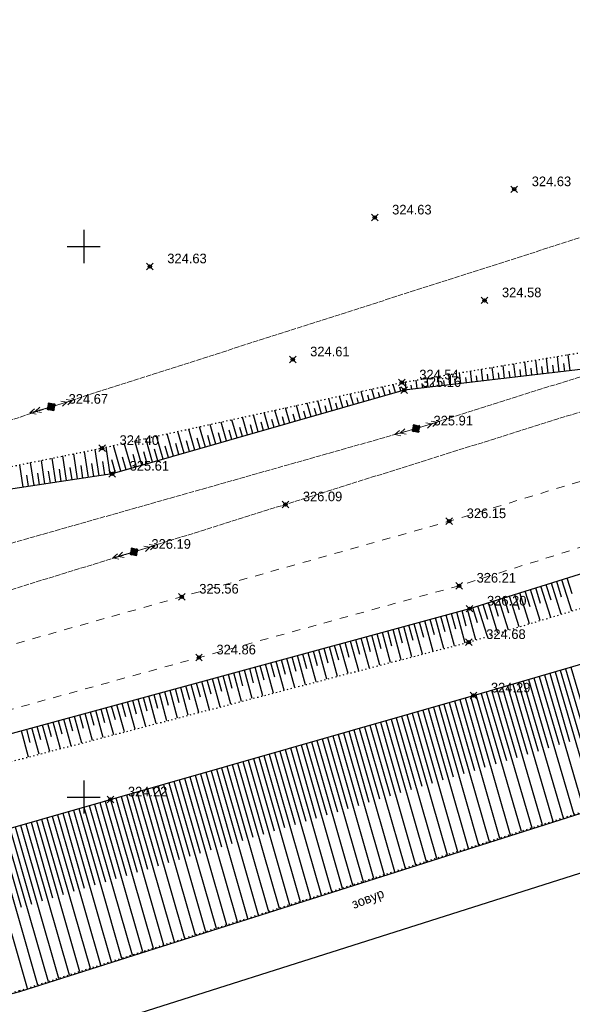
# Model space of a CAD drawing. Header units: metres. Extents: x 703615 to 712205, y 4306166 to 4311183.
# Tile 168 of 256: x 707773 to 707823, y 4308463 to 4308552. Entities that reach past the tile are written whole.
import ezdxf

# ---------------------------------------------------------------- set-up
doc = ezdxf.new("R2010")
doc.units = ezdxf.units.M
doc.header["$LTSCALE"] = 0.5
doc.header["$PDMODE"] = 35
doc.header["$PDSIZE"] = 0.3
for name, pattern in [('Auto_Street_NotBorder_Line_m1', [3, 1.5, -1.5]), ('Commnctn_Electr_VLP_High_Built_m1', [1, 1, 0]), ('Контура низ откосов  Штриховая 0.1-0.5 - - - - - - -', [0.6, 0.1, -0.5])]:
    doc.linetypes.add(name, pattern=pattern)
for name, color, linetype in [('(001) Сетка', 92, 'Continuous'), ('(004) Точки рельефа', 7, 'Continuous'), ('(027) Гидрография', 7, 'Continuous'), ('(035) Откосы', 7, 'Continuous'), ('(037) Контуры', 7, 'Continuous')]:
    doc.layers.add(name, color=color, linetype=linetype)
doc.layers.add('AUTO#_ROADS_EXIST_L', color=7, linetype='Continuous', lineweight=15, true_color=0x000000)
doc.layers.add('COMMN_OBJCT_#####_B', color=7, linetype='Continuous', lineweight=15, true_color=0x000000)
doc.layers.add('COMMN_OBJCT_ELCTR_B', color=7, linetype='Continuous', true_color=0x000000)
doc.layers.add('COMMN_OBJCT_ELCTR_L', color=7, linetype='Continuous', true_color=0x000000)
doc.styles.add('BM-431', font='txt')
doc.styles.add('D-431', font='txt')

# ---------------------------------------------------------------- blocks, each defined once
blk = doc.blocks.new('CommnctnPoleRCsquare_m1')
at = {"layer": 'COMMN_OBJCT_#####_B', "lineweight": 13, "true_color": 0xfffffe}
blk.add_hatch(color=7, dxfattribs=at).paths.add_polyline_path([(-0.6, 0.6), (-0.6, -0.6), (0.6, -0.6), (0.6, 0.6)])
at = {"layer": 'COMMN_OBJCT_#####_B', "lineweight": 13, "true_color": 0x000000}
blk.add_hatch(color=18, dxfattribs=at).paths.add_polyline_path([(-0.1, 0, 1), (0.1, 0, 1)])
at = {"layer": 'COMMN_OBJCT_#####_B', "color": 18, "lineweight": 9, "true_color": 0x000000}
blk.add_lwpolyline([(0.6, 0.6), (-0.6, 0.6), (-0.6, -0.6), (0.6, -0.6)], close=True, dxfattribs=at)
blk.add_circle((0, 0), 0.1, dxfattribs=at)
blk = doc.blocks.new('ElectricHighVLP_m1')
at = {"layer": 'COMMN_OBJCT_ELCTR_B', "color": 18, "linetype": 'Continuous', "lineweight": 20, "true_color": 0x000000}
for p, q in [((0, 0), (4, 0)), ((3, 0), (2, 0.5)), ((3, 0), (2, -0.5)), ((4, 0), (3, 0.5)), ((4, 0), (3, -0.5))]:
    blk.add_line(p, q, dxfattribs=at)
blk = doc.blocks.new('Setka')
at = {"layer": '(001) Сетка'}
for p, q in [((0, 1.5), (0, -1.5)), ((-1.5, 0), (1.5, 0))]:
    blk.add_line(p, q, dxfattribs=at)

msp = doc.modelspace()

# ---------------------------------------------------------------- linework, layer by layer
at = {"layer": '(027) Гидрография', "color": 4}
for points, elevation in [([(707567.997, 4308409.714), (707572.213, 4308410.824), (707620.984, 4308423.673), (707772.66, 4308463.725), (707924.336, 4308511.918), (708024.512, 4308543.363), (708124.69, 4308578.077), (708133.047, 4308582.686), (708145.112, 4308589.341), (708157.025, 4308592.604), (708191.793, 4308611.932)], 319.636), ([(707569.987, 4308404.936), (707574.204, 4308406.046), (707622.975, 4308418.895), (707774.65, 4308458.947), (707926.326, 4308507.14), (708026.502, 4308538.585), (708081.049, 4308554.696), (708126.68, 4308573.299), (708135.037, 4308577.909), (708147.102, 4308584.563), (708159.015, 4308587.826), (708193.783, 4308607.154)], 319.998)]:
    msp.add_lwpolyline(points, dxfattribs=dict(at, elevation=elevation))
at = {"layer": '(035) Откосы'}
for p, q in [((707821.644, 4308519.996, 325.19), (707821.48, 4308521.409, 325.19)), ((707822.636, 4308520.111, 325.19), (707822.466, 4308521.574, 325.19)), ((707816.685, 4308519.419, 325.19), (707816.55, 4308520.584, 325.19)), ((707817.677, 4308519.534, 325.19), (707817.536, 4308520.749, 325.19)), ((707818.669, 4308519.65, 325.19), (707818.522, 4308520.914, 325.19)), ((707819.661, 4308519.765, 325.19), (707819.508, 4308521.079, 325.19)), ((707820.157, 4308519.823, 325.19), (707820.079, 4308520.492, 325.19)), ((707820.652, 4308519.88, 325.19), (707820.494, 4308521.244, 325.19)), ((707821.148, 4308519.938, 325.19), (707821.068, 4308520.632, 325.19)), ((707822.14, 4308520.053, 325.19), (707822.057, 4308520.772, 325.19)), ((707810.734, 4308518.728, 325.19), (707810.633, 4308519.594, 325.19)), ((707811.725, 4308518.843, 325.19), (707811.619, 4308519.759, 325.19)), ((707812.717, 4308518.958, 325.19), (707812.605, 4308519.924, 325.19)), ((707813.709, 4308519.073, 325.19), (707813.591, 4308520.089, 325.19)), ((707814.205, 4308519.131, 325.19), (707814.145, 4308519.651, 325.19)), ((707814.701, 4308519.189, 325.19), (707814.577, 4308520.254, 325.19)), ((707815.197, 4308519.246, 325.19), (707815.134, 4308519.791, 325.19)), ((707815.693, 4308519.304, 325.19), (707815.563, 4308520.419, 325.19)), ((707816.189, 4308519.362, 325.19), (707816.123, 4308519.931, 325.19)), ((707817.181, 4308519.477, 325.19), (707817.112, 4308520.071, 325.19)), ((707818.173, 4308519.592, 325.19), (707818.101, 4308520.212, 325.19)), ((707819.165, 4308519.707, 325.19), (707819.09, 4308520.352, 325.19)), ((707805.832, 4308517.861, 325.19), (707805.603, 4308518.662, 325.19)), ((707806.792, 4308518.137, 325.19), (707806.58, 4308518.876, 325.19)), ((707807.758, 4308518.382, 325.19), (707807.675, 4308519.099, 325.19)), ((707808.254, 4308518.439, 325.19), (707808.211, 4308518.81, 325.19)), ((707808.75, 4308518.497, 325.19), (707808.661, 4308519.264, 325.19)), ((707809.246, 4308518.555, 325.19), (707809.2, 4308518.95, 325.19)), ((707809.742, 4308518.612, 325.19), (707809.647, 4308519.429, 325.19)), ((707810.238, 4308518.67, 325.19), (707810.189, 4308519.091, 325.19)), ((707811.23, 4308518.785, 325.19), (707811.178, 4308519.231, 325.19)), ((707812.221, 4308518.9, 325.19), (707812.167, 4308519.371, 325.19)), ((707813.213, 4308519.016, 325.19), (707813.156, 4308519.511, 325.19)), ((707801.993, 4308516.76, 325.19), (707801.693, 4308517.807, 325.19)), ((707802.952, 4308517.036, 325.19), (707802.67, 4308518.02, 325.19)), ((707803.912, 4308517.311, 325.19), (707803.648, 4308518.234, 325.19)), ((707804.392, 4308517.449, 325.19), (707804.264, 4308517.895, 325.19)), ((707804.872, 4308517.586, 325.19), (707804.625, 4308518.448, 325.19)), ((707805.352, 4308517.724, 325.19), (707805.233, 4308518.139, 325.19)), ((707806.312, 4308517.999, 325.19), (707806.202, 4308518.384, 325.19)), ((707807.272, 4308518.274, 325.19), (707807.17, 4308518.628, 325.19)), ((707798.153, 4308515.66, 325.19), (707797.783, 4308516.951, 325.19)), ((707799.113, 4308515.935, 325.19), (707798.76, 4308517.165, 325.19)), ((707800.073, 4308516.21, 325.19), (707799.738, 4308517.379, 325.19)), ((707800.553, 4308516.348, 325.19), (707800.39, 4308516.917, 325.19)), ((707801.033, 4308516.485, 325.19), (707800.715, 4308517.593, 325.19)), ((707801.513, 4308516.623, 325.19), (707801.358, 4308517.161, 325.19)), ((707802.472, 4308516.898, 325.19), (707802.327, 4308517.406, 325.19)), ((707803.432, 4308517.173, 325.19), (707803.296, 4308517.65, 325.19)), ((707794.313, 4308514.559, 325.19), (707793.873, 4308516.096, 325.19)), ((707795.273, 4308514.834, 325.19), (707794.85, 4308516.31, 325.19)), ((707796.233, 4308515.109, 325.19), (707795.828, 4308516.524, 325.19)), ((707797.193, 4308515.384, 325.19), (707796.805, 4308516.738, 325.19)), ((707797.673, 4308515.522, 325.19), (707797.483, 4308516.183, 325.19)), ((707798.633, 4308515.797, 325.19), (707798.452, 4308516.428, 325.19)), ((707799.593, 4308516.072, 325.19), (707799.421, 4308516.672, 325.19)), ((707790.474, 4308513.458, 325.19), (707789.963, 4308515.241, 325.19)), ((707791.434, 4308513.733, 325.19), (707790.94, 4308515.455, 325.19)), ((707792.394, 4308514.008, 325.19), (707791.918, 4308515.668, 325.19)), ((707793.354, 4308514.283, 325.19), (707792.895, 4308515.882, 325.19)), ((707793.833, 4308514.421, 325.19), (707793.609, 4308515.205, 325.19)), ((707794.793, 4308514.696, 325.19), (707794.577, 4308515.45, 325.19)), ((707795.753, 4308514.971, 325.19), (707795.546, 4308515.694, 325.19)), ((707796.713, 4308515.247, 325.19), (707796.515, 4308515.939, 325.19)), ((707786.634, 4308512.357, 325.19), (707786.053, 4308514.386, 325.19)), ((707787.594, 4308512.632, 325.19), (707787.03, 4308514.599, 325.19)), ((707788.554, 4308512.907, 325.19), (707788.008, 4308514.813, 325.19)), ((707789.514, 4308513.182, 325.19), (707788.985, 4308515.027, 325.19)), ((707789.994, 4308513.32, 325.19), (707789.734, 4308514.227, 325.19)), ((707790.954, 4308513.595, 325.19), (707790.703, 4308514.471, 325.19)), ((707791.914, 4308513.87, 325.19), (707791.671, 4308514.716, 325.19)), ((707792.874, 4308514.146, 325.19), (707792.64, 4308514.961, 325.19)), ((707781.835, 4308510.98, 325.19), (707781.165, 4308513.316, 325.19)), ((707782.795, 4308511.256, 325.19), (707782.143, 4308513.53, 325.19)), ((707783.755, 4308511.531, 325.19), (707783.12, 4308513.744, 325.19)), ((707784.715, 4308511.806, 325.19), (707784.098, 4308513.958, 325.19)), ((707785.674, 4308512.081, 325.19), (707785.075, 4308514.172, 325.19)), ((707787.114, 4308512.494, 325.19), (707786.828, 4308513.493, 325.19)), ((707788.074, 4308512.77, 325.19), (707787.797, 4308513.738, 325.19)), ((707789.034, 4308513.045, 325.19), (707788.765, 4308513.982, 325.19)), ((707777.908, 4308510.281, 325.19), (707777.563, 4308512.568, 325.19)), ((707778.895, 4308510.43, 325.19), (707778.542, 4308512.768, 325.19)), ((707779.883, 4308510.58, 325.19), (707779.522, 4308512.967, 325.19)), ((707780.87, 4308510.729, 325.19), (707780.501, 4308513.171, 325.19)), ((707783.275, 4308511.393, 325.19), (707782.953, 4308512.515, 325.19)), ((707784.235, 4308511.669, 325.19), (707783.922, 4308512.76, 325.19)), ((707785.195, 4308511.944, 325.19), (707784.89, 4308513.004, 325.19)), ((707786.154, 4308512.219, 325.19), (707785.859, 4308513.249, 325.19)), ((707772.971, 4308509.536, 325.19), (707772.664, 4308511.573, 325.19)), ((707773.958, 4308509.685, 325.19), (707773.643, 4308511.772, 325.19)), ((707774.946, 4308509.834, 325.19), (707774.623, 4308511.971, 325.19)), ((707775.933, 4308509.983, 325.19), (707775.603, 4308512.17, 325.19)), ((707776.92, 4308510.132, 325.19), (707776.583, 4308512.369, 325.19)), ((707778.401, 4308510.356, 325.19), (707778.227, 4308511.512, 325.19)), ((707779.389, 4308510.505, 325.19), (707779.211, 4308511.686, 325.19)), ((707780.376, 4308510.654, 325.19), (707780.194, 4308511.86, 325.19)), ((707781.355, 4308510.843, 325.19), (707781.016, 4308512.026, 325.19)), ((707782.315, 4308511.118, 325.19), (707781.984, 4308512.271, 325.19)), ((707773.465, 4308509.611, 325.19), (707773.309, 4308510.642, 325.19)), ((707774.452, 4308509.76, 325.19), (707774.293, 4308510.816, 325.19)), ((707775.439, 4308509.909, 325.19), (707775.276, 4308510.99, 325.19)), ((707776.427, 4308510.058, 325.19), (707776.26, 4308511.164, 325.19)), ((707777.414, 4308510.207, 325.19), (707777.243, 4308511.338, 325.19)), ((707821.828, 4308497.995, 326.118), (707820.94, 4308500.83, 326.118)), ((707821.862, 4308499.56, 326.118), (707821.417, 4308500.979, 326.118)), ((707822.785, 4308498.284, 326.118), (707821.894, 4308501.129, 326.118)), ((707822.817, 4308499.853, 326.118), (707822.371, 4308501.278, 326.118)), ((707818.956, 4308497.13, 326.118), (707818.079, 4308499.934, 326.118)), ((707818.995, 4308498.679, 326.118), (707818.556, 4308500.084, 326.118)), ((707819.914, 4308497.419, 326.118), (707819.032, 4308500.233, 326.118)), ((707819.951, 4308498.973, 326.118), (707819.509, 4308500.382, 326.118)), ((707820.871, 4308497.707, 326.118), (707819.986, 4308500.531, 326.118)), ((707820.906, 4308499.266, 326.118), (707820.463, 4308500.681, 326.118)), ((707816.085, 4308496.265, 326.118), (707815.217, 4308499.038, 326.118)), ((707816.129, 4308497.799, 326.118), (707815.694, 4308499.188, 326.118)), ((707817.042, 4308496.554, 326.118), (707816.171, 4308499.337, 326.118)), ((707817.084, 4308498.092, 326.118), (707816.648, 4308499.486, 326.118)), ((707817.999, 4308496.842, 326.118), (707817.125, 4308499.636, 326.118)), ((707818.04, 4308498.386, 326.118), (707817.602, 4308499.785, 326.118)), ((707813.108, 4308495.381, 326.118), (707812.343, 4308498.185, 326.118)), ((707813.208, 4308496.915, 326.118), (707812.825, 4308498.317, 326.118)), ((707814.069, 4308495.658, 326.118), (707813.307, 4308498.448, 326.118)), ((707814.218, 4308497.212, 326.118), (707813.786, 4308498.59, 326.118)), ((707815.128, 4308495.977, 326.118), (707814.263, 4308498.74, 326.118)), ((707815.174, 4308497.505, 326.118), (707814.74, 4308498.889, 326.118)), ((707809.346, 4308495.881, 326.118), (707808.968, 4308497.265, 326.118)), ((707810.207, 4308494.624, 326.118), (707809.45, 4308497.396, 326.118)), ((707810.311, 4308496.139, 326.118), (707809.933, 4308497.528, 326.118)), ((707811.174, 4308494.876, 326.118), (707810.415, 4308497.659, 326.118)), ((707811.277, 4308496.397, 326.118), (707810.897, 4308497.791, 326.118)), ((707812.141, 4308495.129, 326.118), (707811.379, 4308497.922, 326.118)), ((707812.243, 4308496.654, 326.118), (707811.861, 4308498.054, 326.118)), ((707806.338, 4308493.614, 326.118), (707805.593, 4308496.344, 326.118)), ((707806.449, 4308495.108, 326.118), (707806.076, 4308496.476, 326.118)), ((707807.305, 4308493.866, 326.118), (707806.558, 4308496.607, 326.118)), ((707807.414, 4308495.366, 326.118), (707807.04, 4308496.739, 326.118)), ((707808.272, 4308494.119, 326.118), (707807.522, 4308496.87, 326.118)), ((707808.38, 4308495.623, 326.118), (707808.004, 4308497.002, 326.118)), ((707809.24, 4308494.371, 326.118), (707808.486, 4308497.133, 326.118)), ((707802.586, 4308494.077, 326.118), (707802.219, 4308495.424, 326.118)), ((707803.437, 4308492.856, 326.118), (707802.701, 4308495.555, 326.118)), ((707803.552, 4308494.335, 326.118), (707803.183, 4308495.687, 326.118)), ((707804.404, 4308493.109, 326.118), (707803.665, 4308495.818, 326.118)), ((707804.517, 4308494.592, 326.118), (707804.147, 4308495.95, 326.118)), ((707805.371, 4308493.361, 326.118), (707804.629, 4308496.081, 326.118)), ((707805.483, 4308494.85, 326.118), (707805.111, 4308496.213, 326.118)), ((707799.689, 4308493.303, 326.118), (707799.326, 4308494.635, 326.118)), ((707800.536, 4308492.099, 326.118), (707799.808, 4308494.766, 326.118)), ((707800.655, 4308493.561, 326.118), (707800.29, 4308494.898, 326.118)), ((707801.503, 4308492.351, 326.118), (707800.772, 4308495.029, 326.118)), ((707801.62, 4308493.819, 326.118), (707801.254, 4308495.161, 326.118)), ((707802.47, 4308492.604, 326.118), (707801.736, 4308495.292, 326.118)), ((707796.667, 4308491.088, 326.118), (707795.951, 4308493.714, 326.118)), ((707796.792, 4308492.53, 326.118), (707796.433, 4308493.846, 326.118)), ((707797.634, 4308491.341, 326.118), (707796.915, 4308493.977, 326.118)), ((707797.757, 4308492.788, 326.118), (707797.397, 4308494.109, 326.118)), ((707798.601, 4308491.594, 326.118), (707797.879, 4308494.24, 326.118)), ((707798.723, 4308493.046, 326.118), (707798.362, 4308494.372, 326.118)), ((707799.568, 4308491.846, 326.118), (707798.844, 4308494.503, 326.118)), ((707792.929, 4308491.499, 326.118), (707792.576, 4308492.794, 326.118)), ((707793.766, 4308490.331, 326.118), (707793.058, 4308492.925, 326.118)), ((707793.895, 4308491.757, 326.118), (707793.54, 4308493.057, 326.118)), ((707794.733, 4308490.583, 326.118), (707794.022, 4308493.188, 326.118)), ((707794.86, 4308492.015, 326.118), (707794.505, 4308493.32, 326.118)), ((707795.7, 4308490.836, 326.118), (707794.987, 4308493.451, 326.118)), ((707795.826, 4308492.272, 326.118), (707795.469, 4308493.583, 326.118)), ((707821.262, 4308492.771, 323.865), (707824.87, 4308480.419, 323.865)), ((707821.742, 4308492.911, 323.865), (707823.544, 4308486.741, 323.865)), ((707822.222, 4308493.051, 323.865), (707825.823, 4308480.722, 323.865)), ((707822.702, 4308493.191, 323.865), (707824.501, 4308487.032, 323.865)), ((707789.897, 4308489.321, 326.118), (707789.201, 4308491.873, 326.118)), ((707790.032, 4308490.726, 326.118), (707789.683, 4308492.005, 326.118)), ((707790.864, 4308489.573, 326.118), (707790.165, 4308492.136, 326.118)), ((707790.998, 4308490.984, 326.118), (707790.647, 4308492.268, 326.118)), ((707791.831, 4308489.826, 326.118), (707791.13, 4308492.399, 326.118)), ((707791.963, 4308491.241, 326.118), (707791.612, 4308492.531, 326.118)), ((707792.799, 4308490.078, 326.118), (707792.094, 4308492.662, 326.118)), ((707818.383, 4308491.93, 323.865), (707822.01, 4308479.51, 323.865)), ((707818.863, 4308492.07, 323.865), (707820.675, 4308485.866, 323.865)), ((707819.343, 4308492.21, 323.865), (707822.963, 4308479.813, 323.865)), ((707819.823, 4308492.35, 323.865), (707821.631, 4308486.157, 323.865)), ((707820.303, 4308492.491, 323.865), (707823.917, 4308480.116, 323.865)), ((707820.782, 4308492.631, 323.865), (707822.588, 4308486.449, 323.865)), ((707786.169, 4308489.695, 326.118), (707785.826, 4308490.952, 326.118)), ((707786.996, 4308488.563, 326.118), (707786.308, 4308491.084, 326.118)), ((707787.135, 4308489.953, 326.118), (707786.79, 4308491.216, 326.118)), ((707787.963, 4308488.816, 326.118), (707787.273, 4308491.347, 326.118)), ((707788.101, 4308490.21, 326.118), (707787.755, 4308491.479, 326.118)), ((707788.93, 4308489.068, 326.118), (707788.237, 4308491.61, 326.118)), ((707789.066, 4308490.468, 326.118), (707788.719, 4308491.742, 326.118)), ((707815.023, 4308490.949, 323.865), (707816.848, 4308484.699, 323.865)), ((707815.503, 4308491.089, 323.865), (707819.15, 4308478.601, 323.865)), ((707815.983, 4308491.229, 323.865), (707817.805, 4308484.991, 323.865)), ((707816.463, 4308491.369, 323.865), (707820.103, 4308478.904, 323.865)), ((707816.943, 4308491.509, 323.865), (707818.762, 4308485.283, 323.865)), ((707817.423, 4308491.65, 323.865), (707821.057, 4308479.207, 323.865)), ((707817.903, 4308491.79, 323.865), (707819.718, 4308485.574, 323.865)), ((707783.272, 4308488.922, 326.118), (707782.933, 4308490.163, 326.118)), ((707784.095, 4308487.806, 326.118), (707783.416, 4308490.295, 326.118)), ((707784.238, 4308489.179, 326.118), (707783.898, 4308490.426, 326.118)), ((707785.062, 4308488.058, 326.118), (707784.38, 4308490.558, 326.118)), ((707785.204, 4308489.437, 326.118), (707784.862, 4308490.689, 326.118)), ((707786.029, 4308488.311, 326.118), (707785.344, 4308490.821, 326.118)), ((707812.141, 4308490.117, 323.865), (707813.945, 4308483.819, 323.865)), ((707812.622, 4308490.254, 323.865), (707816.225, 4308477.672, 323.865)), ((707813.102, 4308490.392, 323.865), (707814.902, 4308484.108, 323.865)), ((707813.583, 4308490.53, 323.865), (707817.178, 4308477.975, 323.865)), ((707814.063, 4308490.668, 323.865), (707815.892, 4308484.408, 323.865)), ((707814.543, 4308490.809, 323.865), (707818.197, 4308478.298, 323.865)), ((707780.226, 4308486.796, 326.118), (707779.559, 4308489.243, 326.118)), ((707780.375, 4308488.148, 326.118), (707780.041, 4308489.374, 326.118)), ((707781.193, 4308487.048, 326.118), (707780.523, 4308489.506, 326.118)), ((707781.341, 4308488.406, 326.118), (707781.005, 4308489.637, 326.118)), ((707782.16, 4308487.301, 326.118), (707781.487, 4308489.769, 326.118)), ((707782.307, 4308488.664, 326.118), (707781.969, 4308489.9, 326.118)), ((707783.127, 4308487.553, 326.118), (707782.451, 4308490.032, 326.118)), ((707808.776, 4308489.153, 323.865), (707812.411, 4308476.46, 323.865)), ((707809.257, 4308489.291, 323.865), (707811.072, 4308482.951, 323.865)), ((707809.738, 4308489.428, 323.865), (707813.365, 4308476.763, 323.865)), ((707810.218, 4308489.566, 323.865), (707812.03, 4308483.24, 323.865)), ((707810.699, 4308489.704, 323.865), (707814.318, 4308477.066, 323.865)), ((707811.18, 4308489.841, 323.865), (707812.987, 4308483.529, 323.865)), ((707811.66, 4308489.979, 323.865), (707815.272, 4308477.369, 323.865)), ((707776.512, 4308487.117, 326.118), (707776.184, 4308488.322, 326.118)), ((707777.325, 4308486.038, 326.118), (707776.666, 4308488.454, 326.118)), ((707777.478, 4308487.375, 326.118), (707777.148, 4308488.585, 326.118)), ((707778.292, 4308486.291, 326.118), (707777.63, 4308488.717, 326.118)), ((707778.444, 4308487.633, 326.118), (707778.112, 4308488.848, 326.118)), ((707779.259, 4308486.543, 326.118), (707778.594, 4308488.98, 326.118)), ((707779.41, 4308487.89, 326.118), (707779.076, 4308489.111, 326.118)), ((707805.892, 4308488.327, 323.865), (707809.551, 4308475.551, 323.865)), ((707806.373, 4308488.465, 323.865), (707808.2, 4308482.084, 323.865)), ((707806.854, 4308488.602, 323.865), (707810.504, 4308475.854, 323.865)), ((707807.334, 4308488.74, 323.865), (707809.158, 4308482.373, 323.865)), ((707807.815, 4308488.878, 323.865), (707811.458, 4308476.157, 323.865)), ((707808.296, 4308489.015, 323.865), (707810.115, 4308482.662, 323.865)), ((707773.456, 4308485.028, 326.118), (707772.809, 4308487.402, 326.118)), ((707773.615, 4308486.344, 326.118), (707773.291, 4308487.533, 326.118)), ((707774.423, 4308485.281, 326.118), (707773.773, 4308487.665, 326.118)), ((707774.581, 4308486.602, 326.118), (707774.255, 4308487.796, 326.118)), ((707775.391, 4308485.533, 326.118), (707774.737, 4308487.928, 326.118)), ((707775.547, 4308486.859, 326.118), (707775.219, 4308488.059, 326.118)), ((707776.358, 4308485.786, 326.118), (707775.702, 4308488.191, 326.118)), ((707802.527, 4308487.364, 323.865), (707804.371, 4308480.927, 323.865)), ((707803.008, 4308487.501, 323.865), (707806.691, 4308474.642, 323.865)), ((707803.489, 4308487.639, 323.865), (707805.328, 4308481.216, 323.865)), ((707803.969, 4308487.776, 323.865), (707807.644, 4308474.945, 323.865)), ((707804.45, 4308487.914, 323.865), (707806.286, 4308481.505, 323.865)), ((707804.931, 4308488.052, 323.865), (707808.598, 4308475.248, 323.865)), ((707805.411, 4308488.189, 323.865), (707807.243, 4308481.795, 323.865)), ((707799.643, 4308486.538, 323.865), (707801.499, 4308480.06, 323.865)), ((707800.124, 4308486.675, 323.865), (707803.83, 4308473.734, 323.865)), ((707800.605, 4308486.813, 323.865), (707802.456, 4308480.349, 323.865)), ((707801.085, 4308486.951, 323.865), (707804.784, 4308474.037, 323.865)), ((707801.566, 4308487.088, 323.865), (707803.413, 4308480.638, 323.865)), ((707802.047, 4308487.226, 323.865), (707805.737, 4308474.339, 323.865)), ((707796.279, 4308485.574, 323.865), (707800.017, 4308472.522, 323.865)), ((707796.759, 4308485.712, 323.865), (707798.626, 4308479.192, 323.865)), ((707797.24, 4308485.849, 323.865), (707800.97, 4308472.825, 323.865)), ((707797.721, 4308485.987, 323.865), (707799.584, 4308479.482, 323.865)), ((707798.201, 4308486.125, 323.865), (707801.924, 4308473.128, 323.865)), ((707798.682, 4308486.262, 323.865), (707800.541, 4308479.771, 323.865)), ((707799.163, 4308486.4, 323.865), (707802.877, 4308473.431, 323.865)), ((707793.395, 4308484.748, 323.865), (707797.156, 4308471.613, 323.865)), ((707793.875, 4308484.886, 323.865), (707795.754, 4308478.325, 323.865)), ((707794.356, 4308485.023, 323.865), (707798.11, 4308471.916, 323.865)), ((707794.837, 4308485.161, 323.865), (707796.712, 4308478.614, 323.865)), ((707795.317, 4308485.299, 323.865), (707799.063, 4308472.219, 323.865)), ((707795.798, 4308485.436, 323.865), (707797.669, 4308478.903, 323.865)), ((707790.03, 4308483.784, 323.865), (707791.925, 4308477.169, 323.865)), ((707790.511, 4308483.922, 323.865), (707794.296, 4308470.704, 323.865)), ((707790.991, 4308484.06, 323.865), (707792.882, 4308477.458, 323.865)), ((707791.472, 4308484.197, 323.865), (707795.25, 4308471.007, 323.865)), ((707791.953, 4308484.335, 323.865), (707793.84, 4308477.747, 323.865)), ((707792.433, 4308484.473, 323.865), (707796.203, 4308471.31, 323.865)), ((707792.914, 4308484.61, 323.865), (707794.797, 4308478.036, 323.865)), ((707787.146, 4308482.958, 323.865), (707789.053, 4308476.301, 323.865)), ((707787.627, 4308483.096, 323.865), (707791.436, 4308469.795, 323.865)), ((707788.107, 4308483.234, 323.865), (707790.01, 4308476.59, 323.865)), ((707788.588, 4308483.371, 323.865), (707792.389, 4308470.098, 323.865)), ((707789.069, 4308483.509, 323.865), (707790.967, 4308476.879, 323.865)), ((707789.549, 4308483.647, 323.865), (707793.343, 4308470.401, 323.865)), ((707783.781, 4308481.995, 323.865), (707787.622, 4308468.584, 323.865)), ((707784.262, 4308482.132, 323.865), (707786.18, 4308475.434, 323.865)), ((707784.743, 4308482.27, 323.865), (707788.576, 4308468.887, 323.865)), ((707785.223, 4308482.408, 323.865), (707787.138, 4308475.723, 323.865)), ((707785.704, 4308482.545, 323.865), (707789.529, 4308469.189, 323.865)), ((707786.185, 4308482.683, 323.865), (707788.095, 4308476.012, 323.865)), ((707786.665, 4308482.821, 323.865), (707790.482, 4308469.492, 323.865)), ((707780.897, 4308481.169, 323.865), (707784.762, 4308467.675, 323.865)), ((707781.378, 4308481.307, 323.865), (707783.308, 4308474.566, 323.865)), ((707781.859, 4308481.444, 323.865), (707785.715, 4308467.978, 323.865)), ((707782.339, 4308481.582, 323.865), (707784.266, 4308474.856, 323.865)), ((707782.82, 4308481.72, 323.865), (707786.669, 4308468.281, 323.865)), ((707783.301, 4308481.857, 323.865), (707785.223, 4308475.145, 323.865)), ((707777.533, 4308480.205, 323.865), (707779.479, 4308473.41, 323.865)), ((707778.013, 4308480.343, 323.865), (707781.902, 4308466.766, 323.865)), ((707778.494, 4308480.481, 323.865), (707780.436, 4308473.699, 323.865)), ((707778.975, 4308480.618, 323.865), (707782.855, 4308467.069, 323.865)), ((707779.455, 4308480.756, 323.865), (707781.394, 4308473.988, 323.865)), ((707779.936, 4308480.894, 323.865), (707783.808, 4308467.372, 323.865)), ((707780.417, 4308481.031, 323.865), (707782.351, 4308474.277, 323.865)), ((707774.649, 4308479.379, 323.865), (707776.607, 4308472.542, 323.865)), ((707775.129, 4308479.517, 323.865), (707779.041, 4308465.857, 323.865)), ((707775.61, 4308479.655, 323.865), (707777.564, 4308472.832, 323.865)), ((707776.091, 4308479.792, 323.865), (707779.995, 4308466.16, 323.865)), ((707776.571, 4308479.93, 323.865), (707778.521, 4308473.121, 323.865)), ((707777.052, 4308480.068, 323.865), (707780.948, 4308466.463, 323.865)), ((707771.284, 4308478.416, 323.865), (707775.228, 4308464.645, 323.865)), ((707771.765, 4308478.553, 323.865), (707773.734, 4308471.675, 323.865)), ((707772.245, 4308478.691, 323.865), (707776.181, 4308464.948, 323.865)), ((707772.726, 4308478.829, 323.865), (707774.692, 4308471.964, 323.865)), ((707773.207, 4308478.966, 323.865), (707777.134, 4308465.251, 323.865)), ((707773.687, 4308479.104, 323.865), (707775.649, 4308472.253, 323.865)), ((707774.168, 4308479.242, 323.865), (707778.088, 4308465.554, 323.865)), ((707769.361, 4308477.865, 323.865), (707773.321, 4308464.039, 323.865)), ((707770.323, 4308478.14, 323.865), (707774.274, 4308464.342, 323.865)), ((707770.803, 4308478.278, 323.865), (707772.777, 4308471.386, 323.865))]:
    msp.add_line(p, q, dxfattribs=at)
at = {"layer": '(035) Откосы', "flags": 128}
for points, elevation in [([(708137.705, 4308599.41), (708078.498, 4308577.812), (708019.277, 4308559.238), (707980.751, 4308549.372), (707918.355, 4308530.98), (707880.871, 4308519.593), (707813.504, 4308498.502), (707717.773, 4308472.39), (707667.522, 4308456.575), (707622.834, 4308444.131), (707562.433, 4308428.006)], 326.118), ([(707565.599, 4308417.604), (707622.053, 4308434.788), (707672.002, 4308448.908), (707718.643, 4308463.34), (707813.86, 4308490.609), (707881.96, 4308510.498), (707919.958, 4308523.193), (707981.907, 4308540.815), (708022.015, 4308552.855), (708079.55, 4308570.875), (708133.435, 4308593.18), (708145.499, 4308596.364), (708145.779, 4308596.51)], 323.865), ([(707825.116, 4308520.399), (707807.571, 4308518.36), (707781.052, 4308510.756), (707757.768, 4308507.242), (707729.611, 4308500.049)], 325.19)]:
    msp.add_lwpolyline(points, dxfattribs=dict(at, elevation=elevation))
at = {"layer": '(035) Откосы', "linetype": 'Контура низ откосов  Штриховая 0.1-0.5 - - - - - - -'}
for points, elevation in [([(707564.254, 4308422.023), (707622.653, 4308440.027), (707667.947, 4308454.599), (707718.035, 4308470.558), (707813.433, 4308495.466), (707882.449, 4308516.262), (707919.713, 4308527.533), (707982.751, 4308546.215), (708021.758, 4308556.681), (708078.983, 4308576.029), (708137.705, 4308597.247), (708137.705, 4308599.41)], 324.567), ([(707567.972, 4308409.81), (707572.188, 4308410.921), (707620.959, 4308423.77), (707772.632, 4308463.821), (707924.306, 4308512.014), (708024.481, 4308543.458), (708124.649, 4308578.169), (708132.999, 4308582.774), (708145.074, 4308589.434), (708145.285, 4308589.491)], 319.636), ([(707729.611, 4308500.049), (707729.438, 4308501.538), (707757.536, 4308508.499), (707780.139, 4308513.092), (707807.354, 4308519.045), (707824.745, 4308521.955), (707825.116, 4308520.399)], 325.19)]:
    msp.add_lwpolyline(points, dxfattribs=dict(at, elevation=elevation))
at = {"color": 0, "linetype": 'ByBlock', "lineweight": -2, "transparency": 16777216}
for p in [(707817.564, 4308536.59, 324.631), (707804.89, 4308534.02, 324.632), (707784.473, 4308529.587, 324.634), (707814.862, 4308526.504, 324.579), (707797.446, 4308521.138, 324.607), (707807.354, 4308519.045, 324.542), (707807.571, 4308518.36, 325.159), (707775.514, 4308516.831, 324.666), (707808.647, 4308514.861, 325.911), (707780.139, 4308513.092, 324.397), (707781.052, 4308510.756, 325.613), (707796.78, 4308507.972, 326.089), (707811.659, 4308506.441, 326.152), (707783.035, 4308503.658, 326.191), (707812.555, 4308500.587, 326.207), (707787.377, 4308499.588, 325.557), (707813.504, 4308498.502, 326.205), (707813.433, 4308495.466, 324.684), (707788.937, 4308494.064, 324.862), (707813.86, 4308490.609, 324.288), (707780.897, 4308481.169, 324.219)]:
    msp.add_point(p, dxfattribs=at)
at = {"layer": 'AUTO#_ROADS_EXIST_L', "linetype": 'Auto_Street_NotBorder_Line_m1', "lineweight": 15, "flags": 128}
for points, elevation in [([(708144.126, 4308568.435), (708144.126, 4308568.435), (708147.799, 4308622.715), (708135.298, 4308615.727), (708115.34, 4308601.85), (708068.41, 4308582.072), (708018.295, 4308564.616), (707981.449, 4308553.682), (707918.088, 4308533.035), (707879.635, 4308521.878), (707812.555, 4308500.587), (707561.451, 4308431.232)], 326.289), ([(707560.163, 4308435.464), (707811.659, 4308506.441), (707878.313, 4308526.754), (707916.666, 4308537.594), (707980.147, 4308559.782), (708015.887, 4308570.726), (708066.59, 4308587.394), (708112.982, 4308606.026), (708121.867, 4308613.173), (708120.084, 4308617.452), (708114.106, 4308619.878)], 326.285)]:
    msp.add_lwpolyline(points, dxfattribs=dict(at, elevation=elevation))
at = {"layer": 'COMMN_OBJCT_ELCTR_L', "linetype": 'Commnctn_Electr_VLP_High_Built_m1', "lineweight": 20, "flags": 128}
for points, elevation in [([(707559.857, 4308436.469), (707591.057, 4308445.274), (707653.95, 4308464.224), (707719.826, 4308484.231), (707783.035, 4308503.658), (707846.224, 4308523.491), (707914.765, 4308544.825), (707979.96, 4308565.054), (708042.477, 4308584.491), (708135.818, 4308613.314), (708166.739, 4308624.854), (708194.357, 4308635.494), (708173.508, 4308716.069)], 326.463), ([(707556.588, 4308447.208), (707663.533, 4308479.367), (707719.586, 4308498.429), (707775.514, 4308516.831), (707832.756, 4308535.152), (708068.359, 4308609.08), (708068.718, 4308615.687)], 325.711), ([(707558.157, 4308442.053), (707617.443, 4308459.38), (707658.486, 4308471.245), (707724.913, 4308490.743), (707762.189, 4308501.701), (707808.647, 4308514.861), (707843.269, 4308525.788)], 325.918)]:
    msp.add_lwpolyline(points, dxfattribs=dict(at, elevation=elevation))

# ---------------------------------------------------------------- block references
at = {"layer": '(001) Сетка'}
for p in [(707778.465, 4308531.396), (707778.465, 4308481.396)]:
    msp.add_blockref('Setka', p, dxfattribs=at)
at = {"layer": 'COMMN_OBJCT_#####_B', "color": 18, "true_color": 0x000000, "xscale": 0.5, "yscale": 0.5, "zscale": 0.5, "rotation": 347.8261480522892}
for p in [(707775.514, 4308516.831, -1.797), (707808.647, 4308514.861, -0.552), (707783.035, 4308503.658, -0.272)]:
    msp.add_blockref('CommnctnPoleRCsquare_m1', p, dxfattribs=at)
at = {"layer": 'COMMN_OBJCT_ELCTR_B'}
for p, xscale, yscale, zscale, rotation in [((707775.514, 4308516.831, -1.797), 0.4999999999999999, 0.4999999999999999, 0.4999999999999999, 195.9551830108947), ((707775.514, 4308516.831, -1.797), 0.5, 0.5, 0.5, 16.7749167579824), ((707808.647, 4308514.861, -0.552), 0.4999999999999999, 0.4999999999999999, 0.4999999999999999, 195.9551830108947), ((707808.647, 4308514.861, -0.552), 0.5, 0.5, 0.5, 16.7749167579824), ((707783.035, 4308503.658, -0.272), 0.5, 0.5, 0.5, 16.7749167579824), ((707783.035, 4308503.658, -0.272), 0.4999999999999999, 0.4999999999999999, 0.4999999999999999, 195.9551830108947)]:
    msp.add_blockref('ElectricHighVLP_m1', p, dxfattribs=dict(at, xscale=xscale, yscale=yscale, zscale=zscale, rotation=rotation))

# ---------------------------------------------------------------- texts
at = {"layer": '(004) Точки рельефа', "style": 'D-431'}
for s, p in [('324.63', (707819.15, 4308536.875, 324.631)), ('324.63', (707806.476, 4308534.306, 324.632)), ('324.63', (707786.059, 4308529.873, 324.634)), ('324.58', (707816.448, 4308526.788, 324.579)), ('324.61', (707799.032, 4308521.423, 324.607)), ('324.54', (707808.94, 4308519.326, 324.542)), ('325.16', (707809.157, 4308518.645, 325.159)), ('324.67', (707777.1, 4308517.116, 324.666)), ('325.91', (707810.233, 4308515.145, 325.911)), ('324.40', (707781.725, 4308513.375, 324.397)), ('325.61', (707782.638, 4308511.041, 325.613)), ('326.09', (707798.366, 4308508.258, 326.089)), ('326.15', (707813.245, 4308506.726, 326.152)), ('326.19', (707784.621, 4308503.943, 326.191)), ('326.21', (707814.141, 4308500.872, 326.207)), ('325.56', (707788.963, 4308499.874, 325.557)), ('326.20', (707815.09, 4308498.787, 326.205)), ('324.68', (707815.019, 4308495.751, 324.684)), ('324.86', (707790.523, 4308494.349, 324.862)), ('324.29', (707815.446, 4308490.893, 324.288)), ('324.22', (707782.483, 4308481.448, 324.219))]:
    msp.add_text(s, height=0.875, dxfattribs=at).set_placement(p)
at = {"layer": '(037) Контуры', "color": 0, "linetype": 'ByBlock', "style": 'BM-431'}
msp.add_text('зовур', height=0.875, rotation=20.95848, dxfattribs=at).set_placement((707802.995, 4308471.223))

doc.saveas('drawing.dxf')
